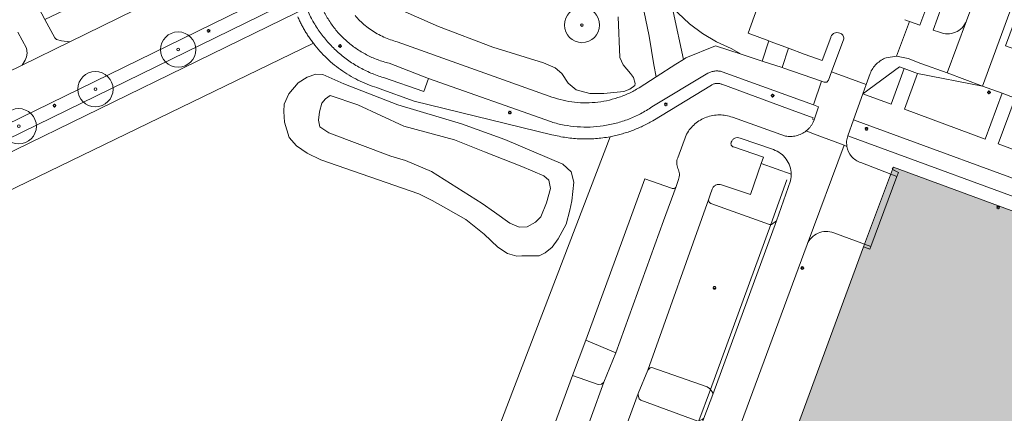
# Model space of a CAD drawing. Header units: metres. Extents: x 187482 to 189800, y 333582 to 335019.
# Tile 133 of 256: x 187863 to 188003, y 334760 to 334816. Entities that reach past the tile are written whole.
import ezdxf

# ---------------------------------------------------------------- set-up
doc = ezdxf.new("R2010")
doc.units = ezdxf.units.M
doc.layers.get('0').update_dxf_attribs({"color": 252, "lineweight": 18})
for name, color, linetype, lineweight in [('B-WE-GR-BEPLANTING_CULTUUR_HEESTERS-GV', 252, 'Continuous', 18), ('B-WE-GR-BOOM-S', 252, 'Continuous', 18), ('B-WE-GR-GROENVOORZIENING-GV', 252, 'Continuous', 18), ('B-WE-IE-MEUBILAIR-S', 252, 'Continuous', 18), ('B-WE-IE-TERREINAFSCHEIDING_KUNSTMATIG_HEKWERK-G', 252, 'IE-TERREINAFSCHEIDING_KUNSTMATIG-SO', 18), ('B-WE-OG-BEBOUWING-GV', 252, 'Continuous', 18), ('B-WE-OG-BEBOUWING_LUIFEL-GV', 252, 'Continuous', 18), ('B-WE-OG-TERREIN_BEGROEID-GV', 252, 'Continuous', 18), ('B-WE-OG-TERREIN_ERF-GV', 252, 'Continuous', 18), ('B-WE-OG-WEG-GV', 252, 'Continuous', 18), ('B-WE-VH-GESLOTENVERHARDING_ASFALT-GV', 252, 'Continuous', 18), ('B-WE-VH-ONVERHARD_ZAND-GV', 252, 'Continuous', 18), ('B-WE-VH-OPENVERHARDING_BETONSTRAATSTEEN-GV', 252, 'Continuous', 18), ('B-WE-VH-OPENVERHARDING_TEGEL-GV', 252, 'Continuous', 18)]:
    doc.layers.add(name, color=color, linetype=linetype, lineweight=lineweight)
doc.layers.add('B-WE-OG-BEBOUWING-V', color=7, linetype='Continuous', lineweight=18, true_color=0xf0f0f0)
doc.linetypes.add('IE-TERREINAFSCHEIDING_KUNSTMATIG-SO', pattern='A,4,[82,NLCS.SHX,S=0.75,R=90,X=0,Y=0],4,-2', length=10)

# ---------------------------------------------------------------- blocks, each defined once
blk = doc.blocks.new('SIE-MEUBILAIR_PAAL_LICHTMAST-SO')
for points in [[(-0.62, 0), (-1, 0)], [(-0.71, 0.71), (-0.44, 0.44)], [(0, 1), (0, 0.62)], [(0.44, 0.44), (0.71, 0.71)], [(1, 0), (0.62, 0)], [(-0.71, -0.71), (-0.44, -0.44)], [(0, -0.62), (0, -1)], [(0.44, -0.44), (0.71, -0.71)]]:
    blk.add_lwpolyline(points)
blk.add_circle((0, 0), 0.5)
blk = doc.blocks.new('SGR-BOOM_GBKN-SO')
at = {"color": 0, "linetype": 'ByBlock', "lineweight": 18}
for radius in [2, 0.15]:
    blk.add_circle((0, 0), radius, dxfattribs=at)

msp = doc.modelspace()

# ---------------------------------------------------------------- hatches: boundary and pattern name
at = {"layer": 'B-WE-OG-BEBOUWING-V'}
h = msp.add_hatch(color=256, dxfattribs=at)
h.dxf.hatch_style = 1
h.paths.add_polyline_path([(188048.458, 334780.013), (188048.462, 334780.023), (188038.18, 334783.806), (188038.075, 334783.845), (188036.193, 334778.733), (188011.342, 334787.887), (188010.655, 334786.023), (187987.143, 334794.68), (187986.987, 334794.401), (187987.862, 334793.962), (187987.649, 334793.392), (187983.937, 334783.458), (187983.797, 334783.084), (187982.92, 334783.407), (187968.345, 334743.799), (188029.293, 334721.366), (188045.334, 334764.987), (188040.59, 334766.568), (188043.687, 334775.859), (188046.574, 334774.897)], flags=17)
h.paths.add_polyline_path([(187987.022, 334794.384), (187982.92, 334783.407), (187983.797, 334783.084), (187983.937, 334783.458), (187987.649, 334793.392), (187987.862, 334793.962)], flags=16)

# ---------------------------------------------------------------- linework, layer by layer
at = {"layer": 'B-WE-GR-BEPLANTING_CULTUUR_HEESTERS-GV', "flags": 128}
msp.add_lwpolyline([(187966.13, 334851.34), (187964.131, 334849.839), (187963.022, 334846.288), (187961.547, 334836.345), (187960.191, 334827.018), (187957.321, 334820.64), (187955.053, 334818.292), (187956.559, 334816.572), (187958.239, 334815.022), (187960.073, 334813.659), (187962.042, 334812.498), (187964.123, 334811.552), (187965.581, 334810.724), (187968.557, 334809.754), (187969.487, 334812.606), (187966.546, 334813.7), (187967.424, 334816.083), (187967.736, 334816.975)], dxfattribs=at)
at = {"layer": 'B-WE-GR-GROENVOORZIENING-GV', "flags": 128}
for points in [[(187988.775, 334815.623), (187989.435, 334815.388), (187990.901, 334814.848), (187993.851, 334822.859), (188000.75, 334841.612), (188005.128, 334853.433), (188005.534, 334855.282), (188005.048, 334855.194), (188004.422, 334854.898), (188003.888, 334854.458), (188000, 334850.296), (187999.055, 334848.879), (187998.329, 334847.339), (187987.622, 334818.226)], [(187997.506, 334815.442), (187999.82, 334821.739), (188005.414, 334836.882), (188008.081, 334844.34), (188008.732, 334846.599), (188008.927, 334847.834), (188008.796, 334849.727), (188008.156, 334853.529), (188007.65, 334854.431), (188002.607, 334840.91), (187995.223, 334821.009), (187992.805, 334814.155), (187993.684, 334813.842)], [(187902.454, 334816.612), (187832.704, 334782.52), (187833.489, 334780.235), (187833.761, 334780.368), (187833.757, 334774.982), (187833.218, 334770.364), (187830.447, 334761.436), (187822.289, 334740.58), (187821.904, 334739.04), (187830.524, 334735.423), (187852.581, 334727.228)], [(187852.263, 334729.276), (187827.223, 334739.133), (187843.962, 334782.715), (187904.901, 334812.283)], [(187972.255, 334811.582), (187971.361, 334808.84), (187971.599, 334808.762), (187976.965, 334806.885), (187977.308, 334806.751), (187977.686, 334806.777), (187977.944, 334807.054), (187978.388, 334808.227), (187980.103, 334812.919)], [(187978.265, 334813.073), (187977.055, 334809.824), (187974.508, 334810.749), (187972.255, 334811.582)]]:
    msp.add_lwpolyline(points, dxfattribs=at)
at = {"layer": 'B-WE-GR-GROENVOORZIENING-GV'}
for points in [[(187902.952, 334815.469, -0.0092956), (187902.693, 334816.036)], [(187903.231, 334814.911, -0.0086022), (187902.952, 334815.469)], [(187903.528, 334814.363, -0.0085814), (187903.231, 334814.911)], [(187995.934, 334813.832, 0.2036465), (187997.506, 334815.442)], [(187903.844, 334813.826, -0.0079748), (187903.528, 334814.363)], [(187904.179, 334813.299, -0.0093344), (187903.844, 334813.826)], [(187978.751, 334813.699, 0.1118023), (187978.436, 334813.442)], [(187979.146, 334813.793, 0.116486), (187978.751, 334813.699)], [(187979.543, 334813.706, 0.1139506), (187979.146, 334813.793)], [(187979.789, 334813.607, 0.0945439), (187979.543, 334813.706)], [(187979.98, 334813.424, 0.096328), (187979.789, 334813.607)], [(187993.684, 334813.842, 0.2035555), (187995.934, 334813.832)], [(187904.531, 334812.785, -0.0071116), (187904.179, 334813.299)], [(187904.901, 334812.283, -0.0089688), (187904.531, 334812.785)], [(187978.436, 334813.442, 0.1111111), (187978.265, 334813.073)], [(187980.09, 334813.183, 0.0927896), (187979.98, 334813.424)], [(187980.103, 334812.919, 0.0948408), (187980.09, 334813.183)]]:
    msp.add_lwpolyline(points, format="xyb", dxfattribs=at)
at = {"layer": 'B-WE-IE-TERREINAFSCHEIDING_KUNSTMATIG_HEKWERK-G', "ltscale": 0.2, "flags": 128}
for points in [[(187969.774, 334786.565), (187972.019, 334792.91)], [(187961.207, 334763.128), (187969.774, 334786.565)], [(187959.539, 334758.72), (187961.207, 334763.128)]]:
    msp.add_lwpolyline(points, dxfattribs=at)
at = {"layer": 'B-WE-OG-BEBOUWING-GV', "flags": 128}
msp.add_lwpolyline([(188048.458, 334780.013), (188048.462, 334780.023), (188038.18, 334783.806), (188038.075, 334783.845), (188036.193, 334778.733), (188011.342, 334787.887), (188010.655, 334786.023), (187987.143, 334794.68), (187986.987, 334794.401), (187987.862, 334793.962), (187987.649, 334793.392), (187983.937, 334783.458), (187983.797, 334783.084), (187982.92, 334783.407), (187968.345, 334743.799), (188029.293, 334721.366), (188045.334, 334764.987), (188040.59, 334766.568), (188043.687, 334775.859), (188046.574, 334774.897)], close=True, dxfattribs=at)
at = {"layer": 'B-WE-OG-BEBOUWING_LUIFEL-GV', "flags": 128}
msp.add_lwpolyline([(187987.022, 334794.384), (187982.92, 334783.407), (187983.797, 334783.084), (187983.937, 334783.458), (187987.649, 334793.392), (187987.862, 334793.962)], close=True, dxfattribs=at)
at = {"layer": 'B-WE-OG-TERREIN_BEGROEID-GV', "flags": 128}
msp.add_lwpolyline([(187881.862, 334818.098), (187886.557, 334824.951), (187885.862, 334824.744), (187885.329, 334824.468), (187866.835, 334815.66), (187868.225, 334813.059), (187868.492, 334812.832), (187869.19, 334812.627), (187870.385, 334812.488)], close=True, dxfattribs=at)
for points in [[(187829.736, 334783.103), (187901.631, 334818.245), (187900.706, 334819.974), (187894.699, 334817.037), (187832.084, 334786.42)], [(187829.237, 334792.376), (187863.609, 334809.177), (187864.046, 334809.863), (187864.245, 334810.374), (187864.313, 334810.869), (187864.228, 334811.568), (187863.014, 334813.867)]]:
    msp.add_lwpolyline(points, dxfattribs=at)
at = {"layer": 'B-WE-OG-TERREIN_ERF-GV', "flags": 128}
for points in [[(187951.08, 334805.951), (187953.508, 334807.51), (187953.156, 334809.211), (187952.52, 334813.264), (187951.507, 334818.063), (187950.309, 334823.859), (187949.608, 334827.637), (187948.695, 334832.039), (187947.798, 334836.187), (187947.089, 334838.428), (187908.702, 334819.666), (187910.179, 334817.038)], [(187948.117, 334816.016), (187948.34, 334810.24), (187948.807, 334809.204), (187949.876, 334808), (187950.276, 334807.431), (187950.51, 334806.562), (187950.476, 334806.261), (187949.774, 334805.76), (187948.904, 334805.427), (187946.096, 334805.128), (187944.124, 334805.13), (187942.153, 334805.666), (187941.017, 334806.603), (187940.116, 334807.974), (187939.18, 334808.81), (187937.543, 334809.48), (187930.359, 334811.725), (187922.653, 334814.65), (187917.165, 334817.056)], [(187917.165, 334817.056), (187922.653, 334814.65), (187930.359, 334811.725), (187937.543, 334809.48), (187939.18, 334808.81), (187940.116, 334807.974), (187941.017, 334806.603), (187942.153, 334805.666), (187944.124, 334805.13), (187946.096, 334805.128), (187948.904, 334805.427), (187949.774, 334805.76), (187950.476, 334806.261), (187950.51, 334806.562), (187950.276, 334807.431), (187949.876, 334808), (187948.807, 334809.204), (187948.34, 334810.24), (187948.117, 334816.016)], [(187955.921, 334816.769), (187957.376, 334809.994), (187957.701, 334810.203), (187961.943, 334811.911), (187965.581, 334810.724), (187964.123, 334811.552), (187962.042, 334812.498), (187960.073, 334813.659), (187958.239, 334815.022), (187956.559, 334816.572)], [(187904.901, 334812.283), (187843.962, 334782.715), (187827.223, 334739.133), (187852.263, 334729.276)], [(187916.808, 334812.481), (187938.332, 334804.785)], [(187999.775, 334806.204), (187994.78, 334808.059), (187991.055, 334809.425), (187989.218, 334810.117), (187987.606, 334810.457), (187986.138, 334810.228)], [(187980.549, 334797.647), (187980.516, 334798.407), (187980.677, 334799.15), (187981.486, 334801.401), (187982.81, 334805.085), (187983.276, 334806.431), (187978.388, 334808.227), (187977.944, 334807.054), (187977.686, 334806.777), (187977.308, 334806.751), (187976.965, 334806.885), (187975.813, 334803.539), (187976.528, 334803.259), (187975.894, 334801.424), (187975.76, 334801.057)], [(188004.416, 334804.5), (188002.549, 334805.182), (188000.142, 334798.69), (187988.704, 334802.927), (187990.54, 334808.002), (187988.686, 334808.673), (187986.823, 334803.618), (187982.81, 334805.085), (187981.486, 334801.401), (188012.168, 334790.132), (188011.342, 334787.887), (188036.193, 334778.733), (188038.075, 334783.845), (188038.18, 334783.806), (188038.851, 334785.6), (188040.224, 334789.27), (188040.357, 334791.304), (188031.836, 334794.458)], [(187983.841, 334807.975), (187983.276, 334806.431), (187982.81, 334805.085), (187987.993, 334808.923), (187988.686, 334808.673), (187990.54, 334808.002), (187999.775, 334806.204)], [(187938.732, 334799.306), (187919.218, 334804.074), (187914.245, 334805.879)], [(187961.336, 334806.345), (187953.027, 334801.289)], [(187975.76, 334801.057), (187975.894, 334801.424), (187975.691, 334801.528), (187975.753, 334801.68), (187972.294, 334802.994), (187962.812, 334806.459)], [(188030.497, 334793.838), (188029.277, 334790.614), (188014.63, 334795.994), (188013.74, 334793.654), (188002.014, 334797.998), (188004.416, 334804.5)], [(188015.314, 334800.54), (188008.767, 334802.919), (188004.416, 334804.5), (188002.014, 334797.998), (188013.74, 334793.654), (188014.63, 334795.994), (188015.84, 334799.279)], [(187964.312, 334801.779), (187971.835, 334799.111)], [(187971.835, 334799.111), (187964.312, 334801.779)], [(187960.647, 334745.082), (187974.914, 334783.732), (187980.159, 334797.84), (187975.82, 334799.444), (187974.767, 334799.833)], [(187974.767, 334799.833), (187975.82, 334799.444), (187980.159, 334797.84), (187980.549, 334797.647)], [(187852.263, 334729.276), (187860.335, 334726.053), (187911.505, 334706.314), (187946.966, 334799.016)], [(187946.966, 334799.016), (187911.505, 334706.314), (187860.335, 334726.053)], [(187956.569, 334796.021), (187957.823, 334799.387)], [(187957.823, 334799.387), (187956.569, 334796.021)], [(187970.124, 334797.181), (187965.395, 334798.83)], [(187965.395, 334798.83), (187970.124, 334797.181)], [(187982.527, 334795.338), (187987.649, 334793.392), (187987.862, 334793.962), (187986.987, 334794.401), (187987.143, 334794.68), (188010.655, 334786.023), (188011.342, 334787.887), (187980.677, 334799.15), (187980.516, 334798.407), (187980.549, 334797.647)], [(187962.762, 334792.176), (187966.877, 334790.799), (187968.394, 334795.201), (187968.721, 334796.11), (187964.487, 334797.567)], [(187964.487, 334797.567), (187968.721, 334796.11), (187968.394, 334795.201)], [(187980.549, 334797.647), (187980.159, 334797.84), (187974.914, 334783.732)], [(187978.684, 334785.376), (187983.937, 334783.458), (187987.649, 334793.392), (187982.527, 334795.338)], [(187972.652, 334793.725), (187968.394, 334795.201), (187966.877, 334790.799), (187962.762, 334792.176)], [(187968.394, 334795.201), (187972.652, 334793.725)], [(187925.267, 334704.675), (187924.478, 334704.962), (187920.147, 334706.534), (187931.455, 334737.324), (187933.242, 334742.19), (187941.662, 334765.115), (187943.513, 334770.155), (187948.765, 334784.492), (187951.914, 334793.057), (187955.674, 334791.697)], [(187955.674, 334791.697), (187951.914, 334793.057), (187948.765, 334784.492), (187943.513, 334770.155)], [(187956.328, 334791.954), (187956.685, 334792.959)], [(187956.685, 334792.959), (187956.328, 334791.954)], [(187961.278, 334789.553), (187969.57, 334786.578), (187969.774, 334786.565), (187969.866, 334786.559), (187970.555, 334787.099), (187972.548, 334792.755)], [(187972.548, 334792.755), (187970.555, 334787.099), (187961.533, 334762.417)], [(187956.328, 334791.954), (187954.526, 334787.064), (187947.788, 334768.338), (187946.09, 334764.198), (187937.326, 334740.088), (187935.909, 334736.45), (187924.478, 334704.962), (187925.267, 334704.675), (187944.036, 334697.791), (187947.439, 334696.586), (187948.262, 334698.884), (187943.928, 334700.476)], [(187961.533, 334762.417), (187960.263, 334759.097), (187954.314, 334742.828), (187951.361, 334734.752), (187950.054, 334731.305), (187940.99, 334706.587), (187940.833, 334706.044), (187940.113, 334705.299), (187939.671, 334705.029), (187938.961, 334704.956), (187937.855, 334705.211), (187932.325, 334707.258), (187931.704, 334707.839), (187931.346, 334708.34), (187931.179, 334709.018), (187931.266, 334709.665), (187940.578, 334734.712), (187941.992, 334738.057), (187950.976, 334762.592), (187952.347, 334765.875), (187960.975, 334790.191), (187961.178, 334790.762), (187961.464, 334791.578)], [(187943.513, 334770.155), (187947.788, 334768.338), (187954.526, 334787.064), (187956.328, 334791.954)], [(187961.464, 334791.578), (187961.178, 334790.762), (187960.975, 334790.191)], [(187960.975, 334790.191), (187952.347, 334765.875), (187952.675, 334766.215), (187952.881, 334766.283), (187960.756, 334763.535), (187961.079, 334763.309), (187961.207, 334763.128), (187961.52, 334762.689), (187961.533, 334762.417), (187970.555, 334787.099), (187969.866, 334786.559), (187969.774, 334786.565), (187969.57, 334786.578), (187961.278, 334789.553)], [(187960.842, 334742.796), (187961.111, 334742.255), (187963.773, 334742.477), (187967.831, 334743.718), (187968.345, 334743.799), (187982.92, 334783.407), (187983.797, 334783.084), (187983.937, 334783.458), (187978.684, 334785.376)], [(187974.914, 334783.732), (187960.647, 334745.082)]]:
    msp.add_lwpolyline(points, dxfattribs=at)
at = {"layer": 'B-WE-OG-TERREIN_ERF-GV'}
for points in [[(187910.808, 334816.227, 0.02136), (187911.506, 334815.474)], [(187911.506, 334815.474, 0.0220117), (187912.268, 334814.786)], [(187912.268, 334814.786, 0.0228103), (187913.087, 334814.168)], [(187913.087, 334814.168, 0.0215727), (187913.958, 334813.624)], [(187913.958, 334813.624, 0.0222361), (187914.873, 334813.16)], [(187905.82, 334811.174, -0.020713), (187904.901, 334812.283)], [(187914.873, 334813.16, 0.0228088), (187915.825, 334812.778)], [(187915.825, 334812.778, 0.0234121), (187916.808, 334812.481)], [(187906.823, 334810.142, -0.0201503), (187905.82, 334811.174)], [(187907.906, 334809.192, -0.0201774), (187906.823, 334810.142)], [(187984.753, 334809.342, 0.1039663), (187983.841, 334807.975)], [(187986.138, 334810.228, 0.1036046), (187984.753, 334809.342)], [(187909.06, 334808.332, -0.0197305), (187907.906, 334809.192)], [(187910.279, 334807.566, -0.0196583), (187909.06, 334808.332)], [(187911.555, 334806.899, -0.0198923), (187910.279, 334807.566)], [(187912.88, 334806.336, -0.020249), (187911.555, 334806.899)], [(187961.685, 334806.503, 0.0261948), (187961.506, 334806.434)], [(187961.871, 334806.55, 0.0278227), (187961.685, 334806.503)], [(187962.061, 334806.576, 0.030999), (187961.871, 334806.55)], [(187962.253, 334806.58, 0.0312365), (187962.061, 334806.576)], [(187962.443, 334806.561, 0.0260554), (187962.253, 334806.58)], [(187962.631, 334806.521, 0.0326986), (187962.443, 334806.561)], [(187962.812, 334806.459, 0.0214725), (187962.631, 334806.521)], [(187914.245, 334805.879, -0.0197715), (187912.88, 334806.336)], [(187948.08, 334804.56, 0.0282538), (187949.62, 334805.17)], [(187949.62, 334805.17, 0.0291666), (187951.08, 334805.951)], [(187961.506, 334806.434, 0.0279191), (187961.336, 334806.345)], [(187938.332, 334804.785, 0.028454), (187939.91, 334804.282)], [(187939.91, 334804.282, 0.0288898), (187941.535, 334803.961)], [(187941.535, 334803.961, 0.029033), (187943.186, 334803.829)], [(187943.186, 334803.829, 0.0289932), (187944.842, 334803.885)], [(187944.842, 334803.885, 0.0287802), (187946.48, 334804.13)], [(187946.48, 334804.13, 0.0286932), (187948.08, 334804.56)], [(187953.027, 334801.289, -0.0099107), (187952.317, 334800.892)], [(187959.012, 334800.832, -0.0887998), (187960.627, 334801.778)], [(187960.627, 334801.778, 0.0887998), (187959.012, 334800.832)], [(187960.627, 334801.778, -0.0883862), (187962.469, 334802.107)], [(187962.469, 334802.107, 0.0883862), (187960.627, 334801.778)], [(187962.469, 334802.107, -0.0889678), (187964.312, 334801.779)], [(187964.312, 334801.779, 0.0889678), (187962.469, 334802.107)], [(187975.564, 334800.712, 0.0281376), (187975.76, 334801.057)], [(187975.76, 334801.057, -0.0281376), (187975.564, 334800.712)], [(187949.328, 334799.621, -0.0104749), (187948.549, 334799.385)], [(187950.095, 334799.89, -0.0116703), (187949.328, 334799.621)], [(187950.85, 334800.192, -0.0105047), (187950.095, 334799.89)], [(187951.591, 334800.526, -0.0104899), (187950.85, 334800.192)], [(187952.317, 334800.892, -0.011001), (187951.591, 334800.526)], [(187957.823, 334799.387, -0.0888843), (187959.012, 334800.832)], [(187959.012, 334800.832, 0.0888843), (187957.823, 334799.387)], [(187974.11, 334799.418, 0.0538855), (187974.767, 334799.833)], [(187974.767, 334799.833, -0.0538855), (187974.11, 334799.418)], [(187974.767, 334799.833, 0.0267503), (187975.064, 334800.097)], [(187975.064, 334800.097, -0.0267503), (187974.767, 334799.833)], [(187975.064, 334800.097, 0.0303186), (187975.331, 334800.391)], [(187975.331, 334800.391, -0.0303186), (187975.064, 334800.097)], [(187975.331, 334800.391, 0.0287294), (187975.564, 334800.712)], [(187975.564, 334800.712, -0.0287294), (187975.331, 334800.391)], [(187939.743, 334799.071, -0.0128538), (187938.732, 334799.306)], [(187940.766, 334798.892, -0.0128281), (187939.743, 334799.071)], [(187941.797, 334798.77, -0.0135047), (187940.766, 334798.892)], [(187942.833, 334798.705, -0.0145427), (187941.797, 334798.77)], [(187943.871, 334798.697, -0.0134867), (187942.833, 334798.705)], [(187944.908, 334798.746, -0.0125537), (187943.871, 334798.697)], [(187945.941, 334798.853, -0.0144659), (187944.908, 334798.746)], [(187946.966, 334799.016, -0.0147272), (187945.941, 334798.853)], [(187947.762, 334799.184, -0.0125348), (187946.966, 334799.016)], [(187948.549, 334799.385, -0.0116495), (187947.762, 334799.184)], [(187964.152, 334798.229, 0.1067457), (187964.114, 334798.023)], [(187964.114, 334798.023, -0.1067457), (187964.152, 334798.229)], [(187964.339, 334798.564, 0.0992433), (187964.152, 334798.229)], [(187964.152, 334798.229, -0.0992433), (187964.339, 334798.564)], [(187964.644, 334798.797, 0.1005609), (187964.339, 334798.564)], [(187964.339, 334798.564, -0.1005609), (187964.644, 334798.797)], [(187965.016, 334798.891, 0.1024047), (187964.644, 334798.797)], [(187964.644, 334798.797, -0.1024047), (187965.016, 334798.891)], [(187965.395, 334798.83, 0.103202), (187965.016, 334798.891)], [(187965.016, 334798.891, -0.103202), (187965.395, 334798.83)], [(187971.835, 334799.111, 0.0541566), (187972.61, 334799.049)], [(187972.61, 334799.049, -0.0541566), (187971.835, 334799.111)], [(187972.61, 334799.049, 0.0546018), (187973.38, 334799.153)], [(187973.38, 334799.153, -0.0546018), (187972.61, 334799.049)], [(187973.38, 334799.153, 0.0533554), (187974.11, 334799.418)], [(187974.11, 334799.418, -0.0533554), (187973.38, 334799.153)], [(187964.114, 334798.023, 0.1076228), (187964.166, 334797.82)], [(187964.166, 334797.82, -0.1076228), (187964.114, 334798.023)], [(187964.166, 334797.82, 0.1124478), (187964.299, 334797.658)], [(187964.299, 334797.658, -0.1124478), (187964.166, 334797.82)], [(187964.299, 334797.658, 0.1113582), (187964.487, 334797.567)], [(187964.487, 334797.567, -0.1113582), (187964.299, 334797.658)], [(187971.128, 334796.653, 0.0757103), (187970.124, 334797.181)], [(187970.124, 334797.181, -0.0757103), (187971.128, 334796.653)], [(187981.221, 334796.221, -0.1345127), (187980.549, 334797.647)], [(187980.549, 334797.647, 0.1345127), (187981.221, 334796.221)], [(187956.424, 334795.266, -0.0492119), (187956.457, 334795.651)], [(187956.457, 334795.651, 0.0492119), (187956.424, 334795.266)], [(187956.457, 334795.651, -0.0540135), (187956.569, 334796.021)], [(187956.569, 334796.021, 0.0540135), (187956.457, 334795.651)], [(187971.929, 334795.849, 0.0753903), (187971.128, 334796.653)], [(187971.128, 334796.653, -0.0753903), (187971.929, 334795.849)], [(187972.453, 334794.842, 0.0760626), (187971.929, 334795.849)], [(187971.929, 334795.849, -0.0760626), (187972.453, 334794.842)], [(187982.527, 334795.338, -0.135645), (187981.221, 334796.221)], [(187981.221, 334796.221, 0.135645), (187982.527, 334795.338)], [(187956.471, 334794.882, -0.0545085), (187956.424, 334795.266)], [(187956.424, 334795.266, 0.0545085), (187956.471, 334794.882)], [(187956.596, 334794.516, -0.0515039), (187956.471, 334794.882)], [(187956.471, 334794.882, 0.0515039), (187956.596, 334794.516)], [(187956.736, 334794.142, 0.0521715), (187956.596, 334794.516)], [(187956.596, 334794.516, -0.0521715), (187956.736, 334794.142)], [(187956.799, 334793.747, 0.053027), (187956.736, 334794.142)], [(187956.736, 334794.142, -0.053027), (187956.799, 334793.747)], [(187972.652, 334793.725, 0.0760745), (187972.453, 334794.842)], [(187972.453, 334794.842, -0.0760745), (187972.652, 334793.725)], [(187956.685, 334792.959, 0.0485144), (187956.782, 334793.347)], [(187956.782, 334793.347, -0.0485144), (187956.685, 334792.959)], [(187956.782, 334793.347, 0.0474145), (187956.799, 334793.747)], [(187956.799, 334793.747, -0.0474145), (187956.782, 334793.347)], [(187972.597, 334792.995, -0.0216333), (187972.548, 334792.755)], [(187972.548, 334792.755, 0.0216333), (187972.597, 334792.995)], [(187972.631, 334793.237, -0.0162091), (187972.597, 334792.995)], [(187972.597, 334792.995, 0.0162091), (187972.631, 334793.237)], [(187972.649, 334793.481, -0.0163047), (187972.631, 334793.237)], [(187972.631, 334793.237, 0.0163047), (187972.649, 334793.481)], [(187972.652, 334793.725, -0.0204887), (187972.649, 334793.481)], [(187972.649, 334793.481, 0.0204887), (187972.652, 334793.725)], [(187955.674, 334791.697, 0.0949603), (187955.864, 334791.657)], [(187955.864, 334791.657, -0.0949603), (187955.674, 334791.697)], [(187955.864, 334791.657, 0.0985991), (187956.054, 334791.692)], [(187956.054, 334791.692, -0.0985991), (187955.864, 334791.657)], [(187956.054, 334791.692, 0.0948), (187956.217, 334791.796)], [(187956.217, 334791.796, -0.0948), (187956.054, 334791.692)], [(187956.217, 334791.796, 0.0933356), (187956.328, 334791.954)], [(187956.328, 334791.954, -0.0933356), (187956.217, 334791.796)], [(187961.464, 334791.578, -0.1031094), (187961.66, 334791.926)], [(187961.66, 334791.926, 0.1031094), (187961.464, 334791.578)], [(187961.66, 334791.926, -0.1051531), (187961.98, 334792.165)], [(187961.98, 334792.165, 0.1051531), (187961.66, 334791.926)], [(187961.98, 334792.165, -0.1079805), (187962.37, 334792.253)], [(187962.37, 334792.253, 0.1079805), (187961.98, 334792.165)], [(187962.37, 334792.253, -0.104566), (187962.762, 334792.176)], [(187962.762, 334792.176, 0.104566), (187962.37, 334792.253)], [(187960.947, 334789.999, -0.0932861), (187960.975, 334790.191)], [(187960.975, 334790.191, 0.0932861), (187960.947, 334789.999)], [(187960.995, 334789.81, -0.0957795), (187960.947, 334789.999)], [(187960.947, 334789.999, 0.0957795), (187960.995, 334789.81)], [(187961.111, 334789.653, -0.0994107), (187960.995, 334789.81)], [(187960.995, 334789.81, 0.0994107), (187961.111, 334789.653)], [(187961.278, 334789.553, -0.094276), (187961.111, 334789.653)], [(187961.111, 334789.653, 0.094276), (187961.278, 334789.553)], [(187976.462, 334785.327, -0.1966733), (187978.684, 334785.376)], [(187978.684, 334785.376, 0.1966733), (187976.462, 334785.327)], [(187974.914, 334783.732, -0.1969444), (187976.462, 334785.327)], [(187976.462, 334785.327, 0.1969444), (187974.914, 334783.732)]]:
    msp.add_lwpolyline(points, format="xyb", dxfattribs=at)
at = {"layer": 'B-WE-OG-TERREIN_ERF-GV', "flags": 128}
for points in [[(187971.361, 334808.84), (187972.255, 334811.582), (187969.836, 334812.476), (187969.487, 334812.606), (187968.557, 334809.754)], [(187982.81, 334805.085), (187986.823, 334803.618), (187988.686, 334808.673), (187987.993, 334808.923)], [(188002.549, 334805.182), (187999.775, 334806.204), (187990.54, 334808.002), (187988.704, 334802.927), (188000.142, 334798.69)], [(187905.25, 334807.887), (187904.027, 334807.467), (187902.743, 334806.665), (187901.405, 334805.082), (187900.751, 334803.652), (187900.7, 334802.573), (187900.8, 334801.066), (187901.476, 334798.907), (187902.504, 334797.727), (187904.009, 334796.671), (187905.942, 334795.716), (187919.845, 334790.91), (187921.727, 334789.955), (187923.684, 334788.874), (187926.519, 334787.265), (187929.103, 334785.205), (187931.06, 334783.321), (187932.414, 334782.441), (187933.745, 334782.089), (187934.473, 334782.113), (187935.527, 334782.112), (187936.907, 334782.136), (187937.786, 334782.537), (187938.741, 334783.34), (187939.62, 334784.544), (187940.752, 334786.627), (187941.28, 334788.584), (187941.557, 334789.94), (187941.834, 334792.558), (187941.454, 334794.043), (187940.292, 334795.106), (187932.073, 334798.622), (187925.919, 334800.832), (187916.877, 334803.546), (187909.2, 334806.54), (187906.253, 334807.846)], [(187905.25, 334807.887), (187906.253, 334807.846), (187909.2, 334806.54), (187916.877, 334803.546), (187925.919, 334800.832), (187932.073, 334798.622), (187940.292, 334795.106), (187941.454, 334794.043), (187941.834, 334792.558), (187941.557, 334789.94), (187941.28, 334788.584), (187940.752, 334786.627), (187939.62, 334784.544), (187938.741, 334783.34), (187937.786, 334782.537), (187936.907, 334782.136), (187935.527, 334782.112), (187934.473, 334782.113), (187933.745, 334782.089), (187932.414, 334782.441), (187931.06, 334783.321), (187929.103, 334785.205), (187926.519, 334787.265), (187923.684, 334788.874), (187921.727, 334789.955), (187919.845, 334790.91), (187905.942, 334795.716), (187904.009, 334796.671), (187902.504, 334797.727), (187901.476, 334798.907), (187900.8, 334801.066), (187900.7, 334802.573), (187900.751, 334803.652), (187901.405, 334805.082), (187902.743, 334806.665), (187904.027, 334807.467)], [(187937.576, 334793.455), (187938.308, 334792.846), (187938.541, 334791.645), (187937.961, 334789.653), (187937.163, 334787.669), (187936.405, 334786.886), (187935.215, 334786.211), (187934.107, 334786.185), (187932.783, 334786.754), (187930.594, 334788.296), (187928.838, 334789.541), (187921.65, 334794.061), (187917.975, 334795.632), (187915.894, 334796.255), (187907.097, 334799.58), (187905.843, 334800.409), (187905.643, 334801.363), (187905.769, 334802.543), (187906.126, 334803.773), (187906.641, 334804.396), (187907.281, 334804.848), (187911.21, 334803.52), (187917.742, 334800.504), (187924.931, 334798.596), (187929.187, 334796.893), (187934.473, 334794.799)], [(187937.576, 334793.455), (187934.473, 334794.799), (187929.187, 334796.893), (187924.931, 334798.596), (187917.742, 334800.504), (187911.21, 334803.52), (187907.281, 334804.848), (187906.641, 334804.396), (187906.126, 334803.773), (187905.769, 334802.543), (187905.643, 334801.363), (187905.843, 334800.409), (187907.097, 334799.58), (187915.894, 334796.255), (187917.975, 334795.632), (187921.65, 334794.061), (187928.838, 334789.541), (187930.594, 334788.296), (187932.783, 334786.754), (187934.107, 334786.185), (187935.215, 334786.211), (187936.405, 334786.886), (187937.163, 334787.669), (187937.961, 334789.653), (187938.541, 334791.645), (187938.308, 334792.846)], [(187980.677, 334799.15), (188011.342, 334787.887), (188012.168, 334790.132), (187981.486, 334801.401)], [(187943.513, 334770.155), (187941.662, 334765.115), (187945.291, 334763.842), (187945.772, 334763.902), (187946.09, 334764.198), (187947.788, 334768.338)], [(187950.976, 334762.592), (187950.942, 334762.336), (187951.097, 334761.816), (187951.322, 334761.615), (187959.396, 334758.672), (187959.539, 334758.72), (187960.04, 334758.887), (187960.263, 334759.097), (187961.533, 334762.417), (187961.52, 334762.689), (187961.207, 334763.128), (187961.079, 334763.309), (187960.756, 334763.535), (187952.881, 334766.283), (187952.675, 334766.215), (187952.347, 334765.875)], [(187933.242, 334742.19), (187937.022, 334740.622), (187937.298, 334740.362), (187937.326, 334740.088), (187946.09, 334764.198), (187945.772, 334763.902), (187945.291, 334763.842), (187941.662, 334765.115)], [(187960.263, 334759.097), (187960.04, 334758.887), (187959.539, 334758.72), (187959.396, 334758.672), (187951.322, 334761.615), (187951.097, 334761.816), (187950.942, 334762.336), (187950.976, 334762.592), (187941.992, 334738.057), (187942.342, 334738.306), (187942.781, 334738.344), (187950.91, 334735.447), (187951.361, 334734.752), (187954.314, 334742.828)]]:
    msp.add_lwpolyline(points, close=True, dxfattribs=at)
at = {"layer": 'B-WE-OG-WEG-GV'}
for points in [[(187903.909, 334817.323, 0.0276676), (187904.732, 334815.603)], [(187907.335, 334815.179, -0.0313365), (187906.455, 334816.655)], [(187904.732, 334815.603, 0.0285124), (187905.74, 334813.984)], [(187908.39, 334813.821, -0.0302443), (187907.335, 334815.179)], [(187905.74, 334813.984, 0.0276008), (187906.921, 334812.487)], [(187909.602, 334812.602, -0.0308524), (187908.39, 334813.821)], [(187906.921, 334812.487, 0.0278099), (187908.261, 334811.13)], [(187910.954, 334811.541, -0.0302625), (187909.602, 334812.602)], [(187908.261, 334811.13, 0.0283374), (187909.743, 334809.93)], [(187912.426, 334810.652, -0.030818), (187910.954, 334811.541)], [(187909.743, 334809.93, 0.0283501), (187911.349, 334808.901)], [(187913.995, 334809.951, -0.0299557), (187912.426, 334810.652)], [(187915.638, 334809.446, -0.0309253), (187913.995, 334809.951)], [(187911.349, 334808.901, 0.027446), (187913.058, 334808.056)], [(187913.058, 334808.056, 0.027685), (187914.851, 334807.406)]]:
    msp.add_lwpolyline(points, format="xyb", dxfattribs=at)
at = {"layer": 'B-WE-OG-WEG-GV', "flags": 128}
msp.add_lwpolyline([(187914.851, 334807.406), (187920.561, 334805.411), (187921.21, 334807.277), (187915.638, 334809.446)], dxfattribs=at)
at = {"layer": 'B-WE-VH-GESLOTENVERHARDING_ASFALT-GV', "flags": 128}
for points in [[(187992.313, 334850.966), (187984.452, 334854.232), (187983.875, 334854.311), (187983.313, 334854.093), (187982.439, 334853.75), (187981.971, 334853.704), (187981.706, 334853.907), (187981.655, 334854.955), (187967.736, 334816.975), (187967.424, 334816.083), (187966.546, 334813.7), (187969.487, 334812.606), (187969.836, 334812.476), (187972.255, 334811.582), (187974.508, 334810.749), (187977.055, 334809.824), (187978.265, 334813.073)], [(187993.684, 334813.842), (187992.805, 334814.155), (187995.223, 334821.009), (188002.607, 334840.91), (188007.65, 334854.431), (188006.781, 334855.069), (188005.956, 334855.281), (188005.534, 334855.282), (188005.128, 334853.433), (188000.75, 334841.612), (187993.851, 334822.859), (187990.901, 334814.848), (187989.435, 334815.388), (187987.606, 334810.457), (187989.218, 334810.117), (187991.055, 334809.425), (187994.78, 334808.059), (187997.506, 334815.442)], [(188008.156, 334853.529), (188008.796, 334849.727), (188008.927, 334847.834), (188008.732, 334846.599), (188008.081, 334844.34), (188005.414, 334836.882), (187999.82, 334821.739), (187997.506, 334815.442), (187994.78, 334808.059), (187999.775, 334806.204), (188011.424, 334837.875), (188012.042, 334839.5), (188012.388, 334840.603)], [(187814.968, 334777.203), (187825.673, 334783.148), (187832.084, 334786.42), (187894.699, 334817.037), (187891.712, 334822.913), (187885.564, 334819.908), (187881.862, 334818.098), (187870.385, 334812.488), (187863.609, 334809.177), (187829.237, 334792.376), (187822.694, 334789.169), (187812.877, 334784.304)], [(187986.138, 334810.228), (187987.606, 334810.457), (187989.435, 334815.388), (187988.775, 334815.623)], [(187938.332, 334804.785), (187916.808, 334812.481)], [(187980.103, 334812.919), (187978.388, 334808.227), (187983.276, 334806.431), (187983.841, 334807.975)], [(187962.884, 334808.243), (187975.813, 334803.539), (187976.965, 334806.885), (187971.599, 334808.762), (187971.361, 334808.84), (187968.557, 334809.754), (187965.581, 334810.724), (187961.943, 334811.911), (187957.701, 334810.203), (187957.376, 334809.994)], [(187915.638, 334809.446), (187921.21, 334807.277), (187938.646, 334801.112)], [(187957.376, 334809.994), (187956.31, 334809.31), (187953.508, 334807.51), (187951.08, 334805.951)], [(187952.908, 334803.235), (187960.836, 334808.016)]]:
    msp.add_lwpolyline(points, dxfattribs=at)
msp.add_lwpolyline([(188004.416, 334804.5), (188008.767, 334802.919), (188010.549, 334807.767), (188006.242, 334809.318), (188004.448, 334809.96), (188004.89, 334811.245), (188003.039, 334811.933), (188011.573, 334834.988), (188011.912, 334835.903), (188012.481, 334837.441), (188011.424, 334837.875), (187999.775, 334806.204), (188002.549, 334805.182)], close=True, dxfattribs=at)
at = {"layer": 'B-WE-VH-GESLOTENVERHARDING_ASFALT-GV'}
for points in [[(187906.455, 334816.655, 0.0313365), (187907.335, 334815.179)], [(187907.335, 334815.179, 0.0302443), (187908.39, 334813.821)], [(187911.506, 334815.474, -0.02136), (187910.808, 334816.227)], [(187912.268, 334814.786, -0.0220117), (187911.506, 334815.474)], [(187997.506, 334815.442, -0.2036465), (187995.934, 334813.832)], [(187908.39, 334813.821, 0.0308524), (187909.602, 334812.602)], [(187913.087, 334814.168, -0.0228103), (187912.268, 334814.786)], [(187913.958, 334813.624, -0.0215727), (187913.087, 334814.168)], [(187914.873, 334813.16, -0.0222361), (187913.958, 334813.624)], [(187978.436, 334813.442, -0.1118023), (187978.751, 334813.699)], [(187978.751, 334813.699, -0.116486), (187979.146, 334813.793)], [(187979.146, 334813.793, -0.1139506), (187979.543, 334813.706)], [(187979.543, 334813.706, -0.0945439), (187979.789, 334813.607)], [(187979.789, 334813.607, -0.096328), (187979.98, 334813.424)], [(187995.934, 334813.832, -0.2035555), (187993.684, 334813.842)], [(187909.602, 334812.602, 0.0302625), (187910.954, 334811.541)], [(187915.825, 334812.778, -0.0228088), (187914.873, 334813.16)], [(187916.808, 334812.481, -0.0234121), (187915.825, 334812.778)], [(187978.265, 334813.073, -0.1111111), (187978.436, 334813.442)], [(187979.98, 334813.424, -0.0927896), (187980.09, 334813.183)], [(187980.09, 334813.183, -0.0948408), (187980.103, 334812.919)], [(187910.954, 334811.541, 0.030818), (187912.426, 334810.652)], [(187912.426, 334810.652, 0.0299557), (187913.995, 334809.951)], [(187913.995, 334809.951, 0.0309253), (187915.638, 334809.446)], [(187983.841, 334807.975, -0.1039663), (187984.753, 334809.342)], [(187984.753, 334809.342, -0.1036046), (187986.138, 334810.228)], [(187960.836, 334808.016, -0.0203238), (187961.074, 334808.131)], [(187961.074, 334808.131, -0.0274845), (187961.322, 334808.222)], [(187961.322, 334808.222, -0.0266424), (187961.577, 334808.289)], [(187961.577, 334808.289, -0.0230092), (187961.838, 334808.331)], [(187961.838, 334808.331, -0.0224997), (187962.101, 334808.347)], [(187962.101, 334808.347, -0.0264844), (187962.365, 334808.338)], [(187962.365, 334808.338, -0.0272514), (187962.627, 334808.303)], [(187962.627, 334808.303, -0.0230011), (187962.884, 334808.243)], [(187949.62, 334805.17, -0.0282538), (187948.08, 334804.56)], [(187951.08, 334805.951, -0.0291666), (187949.62, 334805.17)], [(187939.91, 334804.282, -0.028454), (187938.332, 334804.785)], [(187941.535, 334803.961, -0.0288898), (187939.91, 334804.282)], [(187943.186, 334803.829, -0.029033), (187941.535, 334803.961)], [(187944.842, 334803.885, -0.0289932), (187943.186, 334803.829)], [(187946.48, 334804.13, -0.0287802), (187944.842, 334803.885)], [(187948.08, 334804.56, -0.0286932), (187946.48, 334804.13)], [(187951.307, 334802.284, 0.0281814), (187952.908, 334803.235)], [(187938.646, 334801.112, 0.0276192), (187940.454, 334800.668)], [(187946.017, 334800.564, 0.027379), (187947.841, 334800.94)], [(187947.841, 334800.94, 0.0282035), (187949.611, 334801.516)], [(187949.611, 334801.516, 0.0283604), (187951.307, 334802.284)], [(187940.454, 334800.668, 0.0276363), (187942.301, 334800.427)], [(187942.301, 334800.427, 0.0274004), (187944.163, 334800.392)], [(187944.163, 334800.392, 0.0280066), (187946.017, 334800.564)]]:
    msp.add_lwpolyline(points, format="xyb", dxfattribs=at)
at = {"layer": 'B-WE-VH-ONVERHARD_ZAND-GV', "flags": 128}
msp.add_lwpolyline([(187949.109, 334839.422), (187947.796, 334838.774), (187947.089, 334838.428), (187947.798, 334836.187), (187948.695, 334832.039), (187949.608, 334827.637), (187950.309, 334823.859), (187951.507, 334818.063), (187952.52, 334813.264), (187953.156, 334809.211), (187953.508, 334807.51), (187956.31, 334809.31), (187957.376, 334809.994), (187955.921, 334816.769), (187954.98, 334817.259), (187954.52, 334817.575), (187954.289, 334817.813), (187954.011, 334818.864), (187953.491, 334821.876), (187952.655, 334826.88), (187951.85, 334831.475), (187951.382, 334833.397), (187950.582, 334835.803), (187949.31, 334838.89)], close=True, dxfattribs=at)
at = {"layer": 'B-WE-VH-OPENVERHARDING_BETONSTRAATSTEEN-GV', "flags": 128}
msp.add_lwpolyline([(187863.014, 334813.867), (187864.228, 334811.568), (187864.313, 334810.869), (187864.245, 334810.374), (187864.046, 334809.863), (187863.609, 334809.177), (187870.385, 334812.488), (187869.19, 334812.627), (187868.492, 334812.832), (187868.225, 334813.059), (187866.835, 334815.66), (187865.612, 334817.95), (187865.424, 334818.44), (187865.277, 334818.947), (187865.332, 334819.144), (187879.804, 334826.184), (187877.277, 334831.735), (187874.612, 334830.387), (187872.496, 334834.642), (187867.951, 334832.55), (187865.703, 334837.063), (187859.049, 334833.693)], dxfattribs=at)
at = {"layer": 'B-WE-VH-OPENVERHARDING_TEGEL-GV', "flags": 128}
msp.add_lwpolyline([(187832.704, 334782.52), (187902.454, 334816.612), (187903.909, 334817.323), (187905.761, 334818.228), (187904.983, 334819.884), (187903.143, 334818.985), (187901.631, 334818.245), (187829.736, 334783.103), (187829.818, 334781.816), (187829.952, 334781.175)], close=True, dxfattribs=at)
at = {"layer": 'B-WE-VH-OPENVERHARDING_TEGEL-GV'}
for points in [[(187904.732, 334815.603, -0.0276676), (187903.909, 334817.323)], [(187902.693, 334816.036, 0.0092956), (187902.952, 334815.469)], [(187902.952, 334815.469, 0.0086022), (187903.231, 334814.911)], [(187903.231, 334814.911, 0.0085814), (187903.528, 334814.363)], [(187905.74, 334813.984, -0.0285124), (187904.732, 334815.603)], [(187903.528, 334814.363, 0.0079748), (187903.844, 334813.826)], [(187903.844, 334813.826, 0.0093344), (187904.179, 334813.299)], [(187906.921, 334812.487, -0.0276008), (187905.74, 334813.984)], [(187904.179, 334813.299, 0.0071116), (187904.531, 334812.785)], [(187904.531, 334812.785, 0.0089688), (187904.901, 334812.283)], [(187904.901, 334812.283, 0.020713), (187905.82, 334811.174)], [(187908.261, 334811.13, -0.0278099), (187906.921, 334812.487)], [(187905.82, 334811.174, 0.0201503), (187906.823, 334810.142)], [(187909.743, 334809.93, -0.0283374), (187908.261, 334811.13)], [(187906.823, 334810.142, 0.0201774), (187907.906, 334809.192)], [(187911.349, 334808.901, -0.0283501), (187909.743, 334809.93)], [(187907.906, 334809.192, 0.0197305), (187909.06, 334808.332)], [(187909.06, 334808.332, 0.0196583), (187910.279, 334807.566)], [(187913.058, 334808.056, -0.027446), (187911.349, 334808.901)], [(187914.851, 334807.406, -0.027685), (187913.058, 334808.056)], [(187961.074, 334808.131, 0.0203238), (187960.836, 334808.016)], [(187961.322, 334808.222, 0.0274845), (187961.074, 334808.131)], [(187961.577, 334808.289, 0.0266424), (187961.322, 334808.222)], [(187961.838, 334808.331, 0.0230092), (187961.577, 334808.289)], [(187962.101, 334808.347, 0.0224997), (187961.838, 334808.331)], [(187962.365, 334808.338, 0.0264844), (187962.101, 334808.347)], [(187962.627, 334808.303, 0.0272514), (187962.365, 334808.338)], [(187962.884, 334808.243, 0.0230011), (187962.627, 334808.303)], [(187910.279, 334807.566, 0.0198923), (187911.555, 334806.899)], [(187911.555, 334806.899, 0.020249), (187912.88, 334806.336)], [(187961.506, 334806.434, -0.0261948), (187961.685, 334806.503)], [(187961.685, 334806.503, -0.0278227), (187961.871, 334806.55)], [(187961.871, 334806.55, -0.030999), (187962.061, 334806.576)], [(187962.061, 334806.576, -0.0312365), (187962.253, 334806.58)], [(187962.253, 334806.58, -0.0260554), (187962.443, 334806.561)], [(187962.443, 334806.561, -0.0326986), (187962.631, 334806.521)], [(187962.631, 334806.521, -0.0214725), (187962.812, 334806.459)], [(187912.88, 334806.336, 0.0197715), (187914.245, 334805.879)], [(187961.336, 334806.345, -0.0279191), (187961.506, 334806.434)], [(187952.908, 334803.235, -0.0281814), (187951.307, 334802.284)], [(187940.454, 334800.668, -0.0276192), (187938.646, 334801.112)], [(187947.841, 334800.94, -0.027379), (187946.017, 334800.564)], [(187949.611, 334801.516, -0.0282035), (187947.841, 334800.94)], [(187951.307, 334802.284, -0.0283604), (187949.611, 334801.516)], [(187952.317, 334800.892, 0.0099107), (187953.027, 334801.289)], [(187942.301, 334800.427, -0.0276363), (187940.454, 334800.668)], [(187944.163, 334800.392, -0.0274004), (187942.301, 334800.427)], [(187946.017, 334800.564, -0.0280066), (187944.163, 334800.392)], [(187948.549, 334799.385, 0.0104749), (187949.328, 334799.621)], [(187949.328, 334799.621, 0.0116703), (187950.095, 334799.89)], [(187950.095, 334799.89, 0.0105047), (187950.85, 334800.192)], [(187950.85, 334800.192, 0.0104899), (187951.591, 334800.526)], [(187951.591, 334800.526, 0.011001), (187952.317, 334800.892)], [(187938.732, 334799.306, 0.0128538), (187939.743, 334799.071)], [(187939.743, 334799.071, 0.0128281), (187940.766, 334798.892)], [(187940.766, 334798.892, 0.0135047), (187941.797, 334798.77)], [(187941.797, 334798.77, 0.0145427), (187942.833, 334798.705)], [(187942.833, 334798.705, 0.0134867), (187943.871, 334798.697)], [(187943.871, 334798.697, 0.0125537), (187944.908, 334798.746)], [(187944.908, 334798.746, 0.0144659), (187945.941, 334798.853)], [(187945.941, 334798.853, 0.0147272), (187946.966, 334799.016)], [(187946.966, 334799.016, 0.0125348), (187947.762, 334799.184)], [(187947.762, 334799.184, 0.0116495), (187948.549, 334799.385)]]:
    msp.add_lwpolyline(points, format="xyb", dxfattribs=at)
at = {"layer": 'B-WE-VH-OPENVERHARDING_TEGEL-GV', "flags": 128}
for points in [[(187960.836, 334808.016), (187952.908, 334803.235)], [(187962.812, 334806.459), (187972.294, 334802.994), (187975.753, 334801.68), (187975.691, 334801.528), (187975.894, 334801.424), (187976.528, 334803.259), (187975.813, 334803.539), (187962.884, 334808.243)], [(187938.646, 334801.112), (187921.21, 334807.277), (187920.561, 334805.411), (187914.851, 334807.406)], [(187914.245, 334805.879), (187919.218, 334804.074), (187938.732, 334799.306)], [(187953.027, 334801.289), (187961.336, 334806.345)]]:
    msp.add_lwpolyline(points, dxfattribs=at)

# ---------------------------------------------------------------- block references
at = {"layer": 'B-WE-GR-BOOM-S', "xscale": 1.25, "yscale": 1.25, "zscale": 1.25}
for p in [(187942.99, 334814.86), (187885.73, 334811.38), (187874, 334805.76), (187863.13, 334800.5)]:
    msp.add_blockref('SGR-BOOM_GBKN-SO', p, dxfattribs=at)
at = {"layer": 'B-WE-IE-MEUBILAIR-S', "xscale": 0.25, "yscale": 0.25, "zscale": 0.25}
for p in [(187890.056, 334814.035), (187908.687, 334811.887), (188000.69, 334805.308), (187954.88, 334803.62), (187970.017, 334804.848), (187868.204, 334803.433), (187932.755, 334802.461), (187983.338, 334800.126), (188002, 334789), (187974.227, 334780.379), (187961.784, 334777.584)]:
    msp.add_blockref('SIE-MEUBILAIR_PAAL_LICHTMAST-SO', p, dxfattribs=at)

doc.saveas('drawing.dxf')
